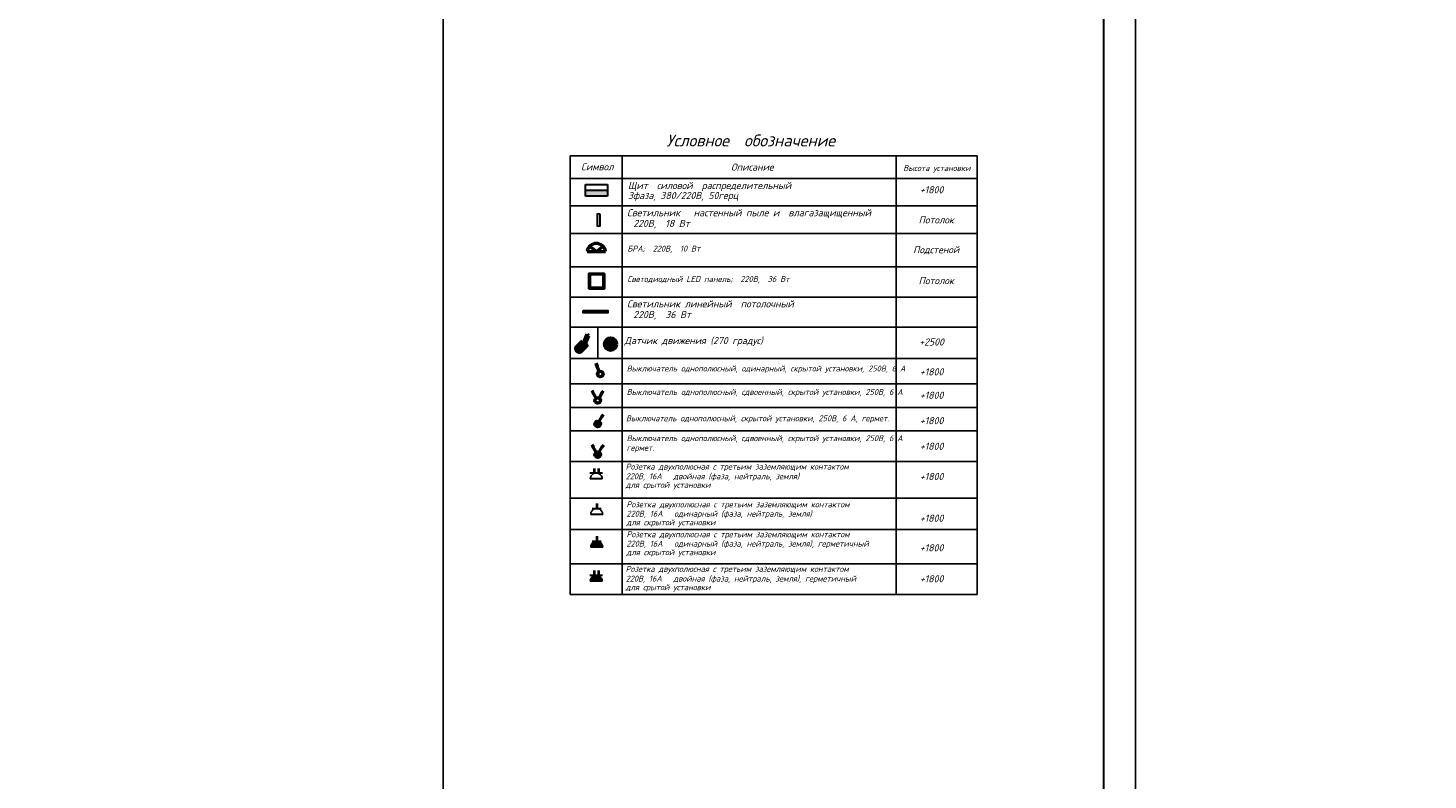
# Model space of a CAD drawing. Header units: millimetres. Extents: x 1114507 to 93926427, y 174473 to 817039.
# Tile 235 of 256: x 1635201 to 1657153, y 761894 to 773683. Entities that reach past the tile are written whole.
import ezdxf
from ezdxf.enums import TextEntityAlignment as Align

# ---------------------------------------------------------------- set-up
doc = ezdxf.new("R2010")
doc.units = ezdxf.units.MM
doc.layers.add('NOTE', color=3, linetype='Continuous')
doc.layers.add('ЭО', color=20, linetype='Continuous')
doc.layers.add('Размер 1', color=251, linetype='Continuous', lineweight=20)
doc.layers.add('Разметка', color=255, linetype='Continuous', lineweight=30)
doc.styles.add('ISOCPEUR 1', font='isocpeur.TTF')
doc.styles.add('ГОСТ 300', font='isocpeui.ttf', dxfattribs={"height": 300})

# ---------------------------------------------------------------- blocks, each defined once
blk = doc.blocks.new('438')
at = {"lineweight": 30}
blk.add_line((395461, 230081), (395902, 230081), dxfattribs=at)
at = {"lineweight": 40}
for p, q in [((395606, 230240, 0), (395606, 230067, 0)), ((395758, 230240, 0), (395758, 230067, 0))]:
    blk.add_line(p, q, dxfattribs=at)
at = {"layer": 'Размер 1', "lineweight": 30, "ltscale": 5}
blk.add_line((395890, 229873), (395474, 229873), dxfattribs=at)
at = {"layer": 'ЭО', "color": 0, "ltscale": 10, "extrusion": (0, 0, -1)}
blk.add_ellipse((395682, 229873), major_axis=(-208, 0), ratio=1, start_param=-0.000322, end_param=3.144886, dxfattribs=at)
blk = doc.blocks.new('2546')
at = {"lineweight": 40}
blk.add_line((395682, 228387), (395682, 228215), dxfattribs=at)
at = {"layer": 'Размер 1', "lineweight": 30, "ltscale": 5}
blk.add_line((395890, 228006), (395474, 228006), dxfattribs=at)
at = {"layer": 'ЭО', "color": 0, "ltscale": 10, "extrusion": (0, 0, -1)}
blk.add_ellipse((395682, 228007), major_axis=(-208, 0), ratio=1, start_param=-0.000322, end_param=3.144886, dxfattribs=at)
blk = doc.blocks.new('uslov')
at = {"lineweight": 50, "ltscale": 60}
h = blk.add_hatch(color=18, dxfattribs=at)
h.set_gradient(color2=(0, 0, 0), one_color=1)
h.paths.add_polyline_path([(932453, 714341), (932453, 714246), (932812, 714246), (932812, 714341)])
at = {"lineweight": 53}
h = blk.add_hatch(color=251, dxfattribs=at)
h.dxf.hatch_style = 1
h.set_gradient(color1=(91, 91, 91), color2=(89, 89, 89), one_color=1, tint=0.35)
h.paths.add_polyline_path([(932427, 711872), (932451, 711848), (932504, 711981), (932480, 712005)])
h = blk.add_hatch(color=7, dxfattribs=at)
h.dxf.hatch_style = 1
h.set_gradient(color1=(255, 255, 255), color2=(0, 0, 0), one_color=1)
h.paths.add_polyline_path([(932958, 711846, 1), (932764, 711846, 1)])
h.paths.add_polyline_path([(932815, 711846, -1), (932907, 711846, -1)], flags=16)
h.paths.add_polyline_path([(932848, 711782, -1), (932838, 711782, -1)], flags=16)
h.paths.add_polyline_path([(932891, 711782, -1), (932881, 711782, -1)], flags=16)
h = blk.add_hatch(color=5, dxfattribs=at)
h.dxf.hatch_style = 1
h.set_gradient(color1=(0, 0, 255), color2=(255, 255, 0), tint=1)
h.paths.add_polyline_path([(932375, 711718), (932302, 711792, 0.643493)])
h = blk.add_hatch(color=250, dxfattribs=at)
h.dxf.hatch_style = 1
h.set_gradient(color1=(51, 51, 51), color2=(0, 0, 0), one_color=1)
h.paths.add_polyline_path([(932375, 711718), (932478, 711821), (932404, 711895), (932302, 711792)])
h = blk.add_hatch(color=2, dxfattribs=at)
h.dxf.hatch_style = 1
h.set_gradient(color1=(255, 255, 0), color2=(179, 179, 0), one_color=1, tint=0.35)
h.paths.add_polyline_path([(932815, 711846, 1), (932907, 711846, 1)])
h = blk.add_hatch(color=1, dxfattribs=at)
h.dxf.hatch_style = 1
h.set_gradient(color1=(255, 0, 0), color2=(255, 128, 128), one_color=1, tint=0.75)
h.paths.add_polyline_path([(932848, 711782, 1), (932838, 711782, 1)])
h = blk.add_hatch(color=5, dxfattribs=at)
h.dxf.hatch_style = 1
h.set_gradient(color1=(0, 0, 255), color2=(20, 20, 255), one_color=1, tint=0.54)
h.paths.add_polyline_path([(932881, 711782, 1), (932891, 711782, 1)])
h = blk.add_hatch(color=18, dxfattribs=at)
h.set_gradient(color2=(0, 0, 0), one_color=1)
edge = h.paths.add_edge_path()
edge.add_ellipse((932652, 710051), major_axis=(-22, 38.2), ratio=1, start_angle=0, end_angle=360)
at = {"lineweight": 60}
h = blk.add_hatch(color=18, dxfattribs=at)
h.set_gradient(color2=(0, 0, 0), one_color=1)
edge = h.paths.add_edge_path()
edge.add_ellipse((932630, 707997), major_axis=(-97.3, 0.1), ratio=1, start_angle=179.9606, end_angle=269.9791)
edge.add_line((932630, 708094), (932630, 708094))
edge.add_ellipse((932630, 707997), major_axis=(-97.3, 0.1), ratio=1, start_angle=270.1493, end_angle=360.1678)
edge.add_line((932533, 707997), (932727, 707997))
at = {"layer": 'Разметка', "lineweight": 60, "ltscale": 20}
h = blk.add_hatch(color=18, dxfattribs=at)
h.set_gradient(color2=(0, 0, 0), one_color=1)
edge = h.paths.add_edge_path()
edge.add_ellipse((932652, 710549), major_axis=(-22, 38.2), ratio=1, start_angle=0, end_angle=360)
h = blk.add_hatch(color=18, dxfattribs=at)
h.set_gradient(color2=(0, 0, 0), one_color=1)
edge = h.paths.add_edge_path()
edge.add_ellipse((932637, 708550), major_axis=(0, 97.3), ratio=1, start_angle=-90.1038, end_angle=-0.0548)
edge.add_line((932637, 708647), (932637, 708647))
edge.add_ellipse((932637, 708550), major_axis=(0, 97.3), ratio=1, start_angle=0.0544, end_angle=90.1034)
edge.add_line((932540, 708550), (932734, 708550))
at = {"color": 1, "lineweight": 50}
for p, q in [((932482, 713349), (932780, 713349)), ((932631, 713349), (932527, 713431)), ((932631, 713349), (932735, 713431))]:
    blk.add_line(p, q, dxfattribs=at)
at = {"color": 0, "lineweight": 53}
for p, q in [((932480, 712005, 0), (932427, 711872, 0)), ((932504, 711981, 0), (932451, 711848, 0))]:
    blk.add_line(p, q, dxfattribs=at)
at = {"lineweight": 53}
blk.add_line((932480, 712005, 0), (932504, 711981, 0), dxfattribs=at)
at = {"lineweight": 25}
blk.add_line((932655, 712123), (932655, 711610), dxfattribs=at)
at = {"color": 0, "lineweight": 30, "ltscale": 60}
for p, q in [((932562, 709178), (932711, 709178)), ((932562, 708647), (932711, 708647))]:
    blk.add_line(p, q, dxfattribs=at)
at = {"lineweight": 30, "elevation": 0}
for points in [[(932685, 713959), (932685, 713758), (932652, 713758), (932652, 713959), (932685, 713959)], [(932418, 712389), (932820, 712389), (932820, 712356), (932418, 712356), (932418, 712389)]]:
    blk.add_lwpolyline(points, dxfattribs=at)
at = {"color": 5, "lineweight": 35, "ltscale": 20}
blk.add_lwpolyline([(932761, 712993), (932510, 712993), (932510, 712743), (932761, 712743), (932761, 712993)], dxfattribs=at)
blk.add_lwpolyline([(932741, 712973), (932530, 712973), (932530, 712763), (932741, 712763)], close=True, dxfattribs=at)
at = {"color": 1, "lineweight": 53, "elevation": 0}
blk.add_lwpolyline([(932404, 711895), (932478, 711821), (932375, 711718), (932302, 711792)], close=True, dxfattribs=at)
at = {"lineweight": 53}
for centre, radius in [((932861, 711846, 0), 96.8), ((932861, 711846, 0), 45.7), ((932843, 711782, 0), 4.94), ((932886, 711782, 0), 4.94)]:
    blk.add_circle(centre, radius, dxfattribs=at)
at = {"color": 1, "lineweight": 50}
blk.add_arc((932631, 713329), 150, 7.7639, 172.2361, dxfattribs=at)
at = {"color": 1, "lineweight": 53}
blk.add_arc((932355, 711772, 0), 57.4, 159.3958, 290.4398, dxfattribs=at)
at = {"layer": 'NOTE', "color": 0, "linetype": 'Continuous', "ltscale": 500}
for p, q in [((932208, 712609), (932208, 714900)), ((932208, 714900), (938812, 714900)), ((932208, 714534), (938812, 714534)), ((932208, 714534), (938812, 714534)), ((932208, 714041), (932208, 714407)), ((932208, 714089), (938812, 714089)), ((932208, 713643), (938812, 713643)), ((932208, 713102), (938812, 713102)), ((932208, 707781), (932208, 712609)), ((932208, 712609), (938812, 712609)), ((932208, 712609), (938812, 712609)), ((932208, 712123), (938812, 712123)), ((932208, 711610), (938812, 711610)), ((932208, 711201), (938812, 711201)), ((932208, 710819), (938812, 710819)), ((932208, 710437), (938812, 710437)), ((932208, 709940), (938812, 709940)), ((932208, 709344), (938812, 709344)), ((932208, 708835), (938812, 708835)), ((932208, 708279), (938812, 708279)), ((932208, 707781), (938812, 707781))]:
    blk.add_line(p, q, dxfattribs=at)
at = {"layer": 'NOTE', "color": 0}
for p, q in [((933051, 714900), (933051, 712609)), ((937499, 714900), (937499, 712609)), ((937499, 714900), (937499, 712609)), ((933051, 714407), (933051, 714041)), ((937499, 714407), (937499, 714041)), ((937499, 714166), (937499, 714041)), ((933051, 712609), (933051, 707781)), ((937499, 712609), (937499, 710605)), ((937499, 712227), (937499, 707781))]:
    blk.add_line(p, q, dxfattribs=at)
blk.add_lwpolyline([(938812, 714900), (938812, 707781)], dxfattribs=at)
at = {"layer": 'Размер 1', "color": 18, "lineweight": 30, "ltscale": 5, "true_color": 0x000000}
for p, q in [((932453, 714246), (932453, 714436)), ((932453, 714436), (932812, 714436)), ((932812, 714436), (932812, 714246)), ((932812, 714341), (932453, 714341)), ((932812, 714246), (932453, 714246))]:
    blk.add_line(p, q, dxfattribs=at)
at = {"layer": 'Размер 1', "color": 0, "lineweight": 50, "ltscale": 5}
for p, q in [((932662, 711521), (932609, 711500)), ((932679, 711402), (932635, 711510)), ((932592, 711082), (932551, 711059)), ((932630, 710969), (932571, 711071)), ((932674, 710969), (932732, 711071)), ((932712, 711082), (932752, 711059)), ((932674, 710587), (932732, 710689)), ((932712, 710700), (932752, 710677)), ((932592, 710203), (932551, 710179)), ((932630, 710089), (932571, 710191)), ((932674, 710089), (932732, 710191)), ((932712, 710203), (932752, 710179))]:
    blk.add_line(p, q, dxfattribs=at)
blk.add_circle((932695, 711361), 44.1, dxfattribs=at)
for centre in [(932652, 710931), (932652, 710549), (932652, 710051)]:
    blk.add_ellipse(centre, major_axis=(-22, 38.2), ratio=1, start_param=1.570006, end_param=7.853191, dxfattribs=at)
at = {"lineweight": 25, "xscale": 0.4674127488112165, "yscale": 0.4674127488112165, "zscale": 0.4674127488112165}
for p in [(747683, 602212), (747683, 600551)]:
    blk.add_blockref('438', p, dxfattribs=at)
at = {"lineweight": 30, "xscale": 0.4674127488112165, "yscale": 0.4674127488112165, "zscale": 0.4674127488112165}
for p in [(747690, 602508), (747690, 601977)]:
    blk.add_blockref('2546', p, dxfattribs=at)
at = {"layer": 'NOTE', "color": 0, "style": 'ГОСТ 300'}
for s, height, p in [('\\M+3ACB5\\M+3ACE3\\M+3ACDD\\M+3ACE0\\M+3ACD3\\M+3ACDF\\M+3ACE0\\M+3ACD6  \\M+3ACE0\\M+3ACD2\\M+3ACE0\\M+3ACD9\\M+3ACDF\\M+3ACD1\\M+3ACE9\\M+3ACD6\\M+3ACDF\\M+3ACDA\\M+3ACD6', 192.486, (933769, 715055, 0)), ('\\M+3ACB3\\M+3ACDA\\M+3ACDE\\M+3ACD3\\M+3ACE0\\M+3ACDD ', 115.49, (932384, 714667, 0)), ('\\M+3ACBB\\M+3ACDA\\M+3ACE4  \\M+3ACE3\\M+3ACDA\\M+3ACDD\\M+3ACE0\\M+3ACD3\\M+3ACE0\\M+3ACDB  \\M+3ACE2\\M+3ACD1\\M+3ACE3\\M+3ACE1\\M+3ACE2\\M+3ACD6\\M+3ACD5\\M+3ACD6\\M+3ACDD\\M+3ACDA\\M+3ACE4\\M+3ACD6\\M+3ACDD\\M+3ACEE\\M+3ACDF\\M+3ACED\\M+3ACDB', 115.491, (933143, 714362, 0)), ('\\M+3ACB3\\M+3ACD3\\M+3ACD6\\M+3ACE4\\M+3ACDA\\M+3ACDD\\M+3ACEE\\M+3ACDF\\M+3ACDA\\M+3ACDC   \\M+3ACDF\\M+3ACD1\\M+3ACE3\\M+3ACE4\\M+3ACD6\\M+3ACDF\\M+3ACDF\\M+3ACED\\M+3ACDB \\M+3ACE1\\M+3ACED\\M+3ACDD\\M+3ACD6 \\M+3ACDA  \\M+3ACD3\\M+3ACDD\\M+3ACD1\\M+3ACD4\\M+3ACD1\\M+3ACD9\\M+3ACD1\\M+3ACEB\\M+3ACDA\\M+3ACEB\\M+3ACD6\\M+3ACDF\\M+3ACDF\\M+3ACED\\M+3ACDB  ', 115.491, (933130, 713921)), ('\\M+3ACB3\\M+3ACD3\\M+3ACD6\\M+3ACE4\\M+3ACDA\\M+3ACDD\\M+3ACEE\\M+3ACDF\\M+3ACDA\\M+3ACDC \\M+3ACDD\\M+3ACDA\\M+3ACDF\\M+3ACD6\\M+3ACDB\\M+3ACDF\\M+3ACED\\M+3ACDB  \\M+3ACE1\\M+3ACE0\\M+3ACE4\\M+3ACE0\\M+3ACDD\\M+3ACE0\\M+3ACE9\\M+3ACDF\\M+3ACED\\M+3ACDB  ', 115.491, (933130, 712441)), ('\\M+3ACA5\\M+3ACD1\\M+3ACE4\\M+3ACE9\\M+3ACDA\\M+3ACDC \\M+3ACD5\\M+3ACD3\\M+3ACDA\\M+3ACD8\\M+3ACD6\\M+3ACDF\\M+3ACDA\\M+3ACF1 (270 \\M+3ACD4\\M+3ACE2\\M+3ACD1\\M+3ACD5\\M+3ACE5\\M+3ACE3)', 115.491, (933089, 711845, 0)), ('\\M+3ACA3\\M+3ACED\\M+3ACDC\\M+3ACDD\\M+3ACF0\\M+3ACE9\\M+3ACD1\\M+3ACE4\\M+3ACD6\\M+3ACDD\\M+3ACEE \\M+3ACE0\\M+3ACD5\\M+3ACDF\\M+3ACE0\\M+3ACE1\\M+3ACE0\\M+3ACDD\\M+3ACF0\\M+3ACE3\\M+3ACDF\\M+3ACED\\M+3ACDB, \\M+3ACE0\\M+3ACD5\\M+3ACDA\\M+3ACDF\\M+3ACD1\\M+3ACE2\\M+3ACDF\\M+3ACED\\M+3ACDB, \\M+3ACE3\\M+3ACDC\\M+3ACE2\\M+3ACED\\M+3ACE4\\M+3ACE0\\M+3ACDB \\M+3ACE5\\M+3ACE3\\M+3ACE4\\M+3ACD1\\M+3ACDF\\M+3ACE0\\M+3ACD3\\M+3ACDC\\M+3ACDA, 250\\M+3ACA3, 6 \\M+3ACA1', 96.243, (933123, 711402, 0)), ('\\M+3ACA3\\M+3ACED\\M+3ACDC\\M+3ACDD\\M+3ACF0\\M+3ACE9\\M+3ACD1\\M+3ACE4\\M+3ACD6\\M+3ACDD\\M+3ACEE \\M+3ACE0\\M+3ACD5\\M+3ACDF\\M+3ACE0\\M+3ACE1\\M+3ACE0\\M+3ACDD\\M+3ACF0\\M+3ACE3\\M+3ACDF\\M+3ACED\\M+3ACDB, \\M+3ACE3\\M+3ACD5\\M+3ACD3\\M+3ACE0\\M+3ACD6\\M+3ACDF\\M+3ACDF\\M+3ACED\\M+3ACDB, \\M+3ACE3\\M+3ACDC\\M+3ACE2\\M+3ACED\\M+3ACE4\\M+3ACE0\\M+3ACDB \\M+3ACE5\\M+3ACE3\\M+3ACE4\\M+3ACD1\\M+3ACDF\\M+3ACE0\\M+3ACD3\\M+3ACDC\\M+3ACDA, 250\\M+3ACA3, 6 \\M+3ACA1', 96.243, (933123, 711020, 0)), ('\\M+3ACA3\\M+3ACED\\M+3ACDC\\M+3ACDD\\M+3ACF0\\M+3ACE9\\M+3ACD1\\M+3ACE4\\M+3ACD6\\M+3ACDD\\M+3ACEE \\M+3ACE0\\M+3ACD5\\M+3ACDF\\M+3ACE0\\M+3ACE1\\M+3ACE0\\M+3ACDD\\M+3ACF0\\M+3ACE3\\M+3ACDF\\M+3ACED\\M+3ACDB, \\M+3ACE3\\M+3ACDC\\M+3ACE2\\M+3ACED\\M+3ACE4\\M+3ACE0\\M+3ACDB \\M+3ACE5\\M+3ACE3\\M+3ACE4\\M+3ACD1\\M+3ACDF\\M+3ACE0\\M+3ACD3\\M+3ACDC\\M+3ACDA, 250\\M+3ACA3, 6 \\M+3ACA1, \\M+3ACD4\\M+3ACD6\\M+3ACE2\\M+3ACDE\\M+3ACD6\\M+3ACE4.', 96.243, (933112, 710593, 0)), ('\\M+3ACA3\\M+3ACED\\M+3ACDC\\M+3ACDD\\M+3ACF0\\M+3ACE9\\M+3ACD1\\M+3ACE4\\M+3ACD6\\M+3ACDD\\M+3ACEE \\M+3ACE0\\M+3ACD5\\M+3ACDF\\M+3ACE0\\M+3ACE1\\M+3ACE0\\M+3ACDD\\M+3ACF0\\M+3ACE3\\M+3ACDF\\M+3ACED\\M+3ACDB, \\M+3ACE3\\M+3ACD5\\M+3ACD3\\M+3ACE0\\M+3ACD6\\M+3ACDF\\M+3ACDF\\M+3ACED\\M+3ACDB, \\M+3ACE3\\M+3ACDC\\M+3ACE2\\M+3ACED\\M+3ACE4\\M+3ACE0\\M+3ACDB \\M+3ACE5\\M+3ACE3\\M+3ACE4\\M+3ACD1\\M+3ACDF\\M+3ACE0\\M+3ACD3\\M+3ACDC\\M+3ACDA, 250\\M+3ACA3, 6 \\M+3ACA1', 96.243, (933123, 710271, 0)), ('\\M+3ACD4\\M+3ACD6\\M+3ACE2\\M+3ACDE\\M+3ACD6\\M+3ACE4.', 96.24, (933123, 710115, 0)), ('\\M+3ACB2\\M+3ACE0\\M+3ACD9\\M+3ACD6\\M+3ACE4\\M+3ACDC\\M+3ACD1 \\M+3ACD5\\M+3ACD3\\M+3ACE5\\M+3ACE7\\M+3ACE1\\M+3ACE0\\M+3ACDD\\M+3ACF0\\M+3ACE3\\M+3ACDF\\M+3ACD1\\M+3ACF1 \\M+3ACE3 \\M+3ACE4\\M+3ACE2\\M+3ACD6\\M+3ACE4\\M+3ACEE\\M+3ACDA\\M+3ACDE \\M+3ACD9\\M+3ACD1\\M+3ACD9\\M+3ACD6\\M+3ACDE\\M+3ACDD\\M+3ACF1\\M+3ACF0\\M+3ACEB\\M+3ACDA\\M+3ACDE \\M+3ACDC\\M+3ACE0\\M+3ACDF\\M+3ACE4\\M+3ACD1\\M+3ACDC\\M+3ACE4\\M+3ACE0\\M+3ACDE', 96.243, (933107, 709809)), ('\\M+3ACB2\\M+3ACE0\\M+3ACD9\\M+3ACD6\\M+3ACE4\\M+3ACDC\\M+3ACD1 \\M+3ACD5\\M+3ACD3\\M+3ACE5\\M+3ACE7\\M+3ACE1\\M+3ACE0\\M+3ACDD\\M+3ACF0\\M+3ACE3\\M+3ACDF\\M+3ACD1\\M+3ACF1 \\M+3ACE3 \\M+3ACE4\\M+3ACE2\\M+3ACD6\\M+3ACE4\\M+3ACEE\\M+3ACDA\\M+3ACDE \\M+3ACD9\\M+3ACD1\\M+3ACD9\\M+3ACD6\\M+3ACDE\\M+3ACDD\\M+3ACF1\\M+3ACF0\\M+3ACEB\\M+3ACDA\\M+3ACDE \\M+3ACDC\\M+3ACE0\\M+3ACDF\\M+3ACE4\\M+3ACD1\\M+3ACDC\\M+3ACE4\\M+3ACE0\\M+3ACDE', 96.243, (933120, 709196)), ('\\M+3ACB2\\M+3ACE0\\M+3ACD9\\M+3ACD6\\M+3ACE4\\M+3ACDC\\M+3ACD1 \\M+3ACD5\\M+3ACD3\\M+3ACE5\\M+3ACE7\\M+3ACE1\\M+3ACE0\\M+3ACDD\\M+3ACF0\\M+3ACE3\\M+3ACDF\\M+3ACD1\\M+3ACF1 \\M+3ACE3 \\M+3ACE4\\M+3ACE2\\M+3ACD6\\M+3ACE4\\M+3ACEE\\M+3ACDA\\M+3ACDE \\M+3ACD9\\M+3ACD1\\M+3ACD9\\M+3ACD6\\M+3ACDE\\M+3ACDD\\M+3ACF1\\M+3ACF0\\M+3ACEB\\M+3ACDA\\M+3ACDE \\M+3ACDC\\M+3ACE0\\M+3ACDF\\M+3ACE4\\M+3ACD1\\M+3ACDC\\M+3ACE4\\M+3ACE0\\M+3ACDE', 96.243, (933120, 708710)), ('\\M+3ACB2\\M+3ACE0\\M+3ACD9\\M+3ACD6\\M+3ACE4\\M+3ACDC\\M+3ACD1 \\M+3ACD5\\M+3ACD3\\M+3ACE5\\M+3ACE7\\M+3ACE1\\M+3ACE0\\M+3ACDD\\M+3ACF0\\M+3ACE3\\M+3ACDF\\M+3ACD1\\M+3ACF1 \\M+3ACE3 \\M+3ACE4\\M+3ACE2\\M+3ACD6\\M+3ACE4\\M+3ACEE\\M+3ACDA\\M+3ACDE \\M+3ACD9\\M+3ACD1\\M+3ACD9\\M+3ACD6\\M+3ACDE\\M+3ACDD\\M+3ACF1\\M+3ACF0\\M+3ACEB\\M+3ACDA\\M+3ACDE \\M+3ACDC\\M+3ACE0\\M+3ACDF\\M+3ACE4\\M+3ACD1\\M+3ACDC\\M+3ACE4\\M+3ACE0\\M+3ACDE', 96.243, (933107, 708148))]:
    blk.add_text(s, height=height, dxfattribs=at).set_placement(p)
for s, height, p in [('\\M+3ACB0\\M+3ACE1\\M+3ACDA\\M+3ACE3\\M+3ACD1\\M+3ACDF\\M+3ACDA\\M+3ACD6', 115.49, (935164, 714720)), ('\\M+3ACA3\\M+3ACED\\M+3ACE3\\M+3ACE0\\M+3ACE4\\M+3ACD1 \\M+3ACE5\\M+3ACE3\\M+3ACE4\\M+3ACD1\\M+3ACDF\\M+3ACE0\\M+3ACD3\\M+3ACDC\\M+3ACDA', 96.243, (938159, 714690)), ('+1800', 115.5, (938074, 714352)), ('\\M+3ACB1\\M+3ACE0\\M+3ACE4\\M+3ACE0\\M+3ACDD\\M+3ACE0\\M+3ACDC', 115.49, (938149, 713863)), ('\\M+3ACB1\\M+3ACE0\\M+3ACD5\\M+3ACE3\\M+3ACE4\\M+3ACD6\\M+3ACDF\\M+3ACE0\\M+3ACDB', 115.49, (938149, 713370)), ('\\M+3ACB1\\M+3ACE0\\M+3ACE4\\M+3ACE0\\M+3ACDD\\M+3ACE0\\M+3ACDC', 115.49, (938149, 712876)), ('+2500', 115.5, (938074, 711880)), ('+1800', 115.5, (938074, 711396)), ('+1800', 115.5, (938074, 711015)), ('+1800', 115.5, (938074, 710603)), ('+1800', 115.5, (938074, 710187)), ('+1800', 115.5, (938074, 709696)), ('+1800', 115.5, (938074, 709019)), ('+1800', 115.5, (938074, 708540)), ('+1800', 115.5, (938074, 708037))]:
    blk.add_text(s, height=height, dxfattribs=at).set_placement(p, align=Align.MIDDLE)
for s, height, p in [('3\\M+3ACE6\\M+3ACD1\\M+3ACD9\\M+3ACD1, 380/220B, 50\\M+3ACD4\\M+3ACD6\\M+3ACE2\\M+3ACE8', 115.49, (933143, 714258)), (' 220B,  18 \\M+3ACA3\\M+3ACE4', 115.49, (933156, 713805, 0)), ('\\M+3ACA2\\M+3ACB2\\M+3ACA1;  220B,  10 \\M+3ACA3\\M+3ACE4', 96.24, (933135, 713396, 0)), ('\\M+3ACB3\\M+3ACD3\\M+3ACD6\\M+3ACE4\\M+3ACE0\\M+3ACD5\\M+3ACDA\\M+3ACE0\\M+3ACD5\\M+3ACDF\\M+3ACED\\M+3ACDB LED \\M+3ACE1\\M+3ACD1\\M+3ACDF\\M+3ACD6\\M+3ACDD\\M+3ACEE;  220B,  36 \\M+3ACA3\\M+3ACE4', 96.243, (933135, 712902, 0)), (' 220B,  36 \\M+3ACA3\\M+3ACE4', 115.49, (933156, 712325, 0)), ('220\\M+3ACA3, 16\\M+3ACA1   \\M+3ACD5\\M+3ACD3\\M+3ACE0\\M+3ACDB\\M+3ACDF\\M+3ACD1\\M+3ACF1 (\\M+3ACE6\\M+3ACD1\\M+3ACD9\\M+3ACD1, \\M+3ACDF\\M+3ACD6\\M+3ACDB\\M+3ACE4\\M+3ACE2\\M+3ACD1\\M+3ACDD\\M+3ACEE, \\M+3ACD9\\M+3ACD6\\M+3ACDE\\M+3ACDD\\M+3ACF1) ', 96.243, (933107, 709700, 0)), ('\\M+3ACD5\\M+3ACDD\\M+3ACF1 \\M+3ACE3\\M+3ACE2\\M+3ACED\\M+3ACE4\\M+3ACE0\\M+3ACDB \\M+3ACE5\\M+3ACE3\\M+3ACE4\\M+3ACD1\\M+3ACDF\\M+3ACE0\\M+3ACD3\\M+3ACDC\\M+3ACDA', 96.243, (933107, 709560, 0)), ('\\M+3ACD5\\M+3ACDD\\M+3ACF1 \\M+3ACE3\\M+3ACDC\\M+3ACE2\\M+3ACED\\M+3ACE4\\M+3ACE0\\M+3ACDB \\M+3ACE5\\M+3ACE3\\M+3ACE4\\M+3ACD1\\M+3ACDF\\M+3ACE0\\M+3ACD3\\M+3ACDC\\M+3ACDA', 96.243, (933120, 708953, 0)), ('220\\M+3ACA3, 16\\M+3ACA1   \\M+3ACE0\\M+3ACD5\\M+3ACDA\\M+3ACDF\\M+3ACD1\\M+3ACE2\\M+3ACDF\\M+3ACED\\M+3ACDB (\\M+3ACE6\\M+3ACD1\\M+3ACD9\\M+3ACD1, \\M+3ACDF\\M+3ACD6\\M+3ACDB\\M+3ACE4\\M+3ACE2\\M+3ACD1\\M+3ACDD\\M+3ACEE, \\M+3ACD9\\M+3ACD6\\M+3ACDE\\M+3ACDD\\M+3ACF1) ', 96.243, (933120, 709093, 0)), ('\\M+3ACD5\\M+3ACDD\\M+3ACF1 \\M+3ACE3\\M+3ACDC\\M+3ACE2\\M+3ACED\\M+3ACE4\\M+3ACE0\\M+3ACDB \\M+3ACE5\\M+3ACE3\\M+3ACE4\\M+3ACD1\\M+3ACDF\\M+3ACE0\\M+3ACD3\\M+3ACDC\\M+3ACDA', 96.243, (933120, 708467, 0)), ('220\\M+3ACA3, 16\\M+3ACA1   \\M+3ACE0\\M+3ACD5\\M+3ACDA\\M+3ACDF\\M+3ACD1\\M+3ACE2\\M+3ACDF\\M+3ACED\\M+3ACDB (\\M+3ACE6\\M+3ACD1\\M+3ACD9\\M+3ACD1, \\M+3ACDF\\M+3ACD6\\M+3ACDB\\M+3ACE4\\M+3ACE2\\M+3ACD1\\M+3ACDD\\M+3ACEE, \\M+3ACD9\\M+3ACD6\\M+3ACDE\\M+3ACDD\\M+3ACF1), \\M+3ACD4\\M+3ACD6\\M+3ACE2\\M+3ACDE\\M+3ACD6\\M+3ACE4\\M+3ACDA\\M+3ACE9\\M+3ACDF\\M+3ACED\\M+3ACDB ', 96.243, (933120, 708607, 0)), ('220\\M+3ACA3, 16\\M+3ACA1   \\M+3ACD5\\M+3ACD3\\M+3ACE0\\M+3ACDB\\M+3ACDF\\M+3ACD1\\M+3ACF1 (\\M+3ACE6\\M+3ACD1\\M+3ACD9\\M+3ACD1, \\M+3ACDF\\M+3ACD6\\M+3ACDB\\M+3ACE4\\M+3ACE2\\M+3ACD1\\M+3ACDD\\M+3ACEE, \\M+3ACD9\\M+3ACD6\\M+3ACDE\\M+3ACDD\\M+3ACF1), \\M+3ACD4\\M+3ACD6\\M+3ACE2\\M+3ACDE\\M+3ACD6\\M+3ACE4\\M+3ACDA\\M+3ACE9\\M+3ACDF\\M+3ACED\\M+3ACDB ', 96.243, (933107, 708039, 0)), ('\\M+3ACD5\\M+3ACDD\\M+3ACF1 \\M+3ACE3\\M+3ACE2\\M+3ACED\\M+3ACE4\\M+3ACE0\\M+3ACDB \\M+3ACE5\\M+3ACE3\\M+3ACE4\\M+3ACD1\\M+3ACDF\\M+3ACE0\\M+3ACD3\\M+3ACDC\\M+3ACDA', 96.243, (933107, 707899, 0))]:
    blk.add_text(s, height=height, dxfattribs=at).set_placement(p, align=Align.MIDDLE_LEFT)

msp = doc.modelspace()

# ---------------------------------------------------------------- linework, layer by layer
at = {"color": 5, "elevation": 0}
msp.add_lwpolyline([(1599708.1, 785471.7), (1652566.1, 785471.7), (1652566.1, 755771.7), (1599708.1, 755771.7)], close=True, dxfattribs=at)
at = {"color": 5, "lineweight": 30, "elevation": 0}
msp.add_lwpolyline([(1601708.1, 784971.7), (1652066.1, 784971.7), (1652066.1, 756271.7), (1601708.1, 756271.7)], close=True, dxfattribs=at)
at = {"layer": 'Defpoints', "color": 3, "linetype": 'ByBlock', "elevation": 0}
msp.add_lwpolyline([(1599708.1, 785471.7), (1641708.1, 785471.7), (1641708.1, 755771.7), (1599708.1, 755771.7)], close=True, dxfattribs=at)

# ---------------------------------------------------------------- block references
at = {"color": 0, "lineweight": 30, "xscale": 0.9657656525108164, "yscale": 0.9657656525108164, "zscale": 0.9657656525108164}
msp.add_blockref('uslov', (743409.7, 81250.9), dxfattribs=at)

# ---------------------------------------------------------------- texts
at = {"linetype": 'ByBlock', "lineweight": 30, "ltscale": 10, "insert": (1197603, 784433.1, 0), "char_height": 250, "width": 18040, "attachment_point": 1, "style": 'ISOCPEUR 1'}
msp.add_mtext('     Рабочая документация по объекту: {\\C7;школы ^J}     Настоящий проект выполнен на основании чертежей марки АС, ВК и ОВ в соответствии с требованиями КМК и ПУЭ.\\P     Внешнее электроснабжение решается в отдельном проекте "Внутриплощадочных сетей"\\P     Проект энергоснабжения школы.\\P     Установленная мощность 33,6 кВт; Расчетная мощность 30,2 кВт  \\P     По надежности энергоснабжения школа относится к потребителям II категории.\\P\\pi1291.6675,t0,19518.5175;{\\LСиловое электрооборудование:\\P\\pi0,tz;}     В качестве вводно-распределительного и силового щита принят щит {\\C0;ПР11-3060-21УЗ (изготовить индв. по заказу) }. В качестве осветительного и силового щита принять щит ЩРВ-6 {\\C0;(изготовить индв. по заказу)} и щит комплектный ОЩВ.\\P\\pt0,19518.5175;     Электропотребителями здания  являются: освещение, штепсельные розетки, электропотребители технологического оборудования. Главный распределительный щит, силовые щиты и щиты освещения приняты сборными с модульными автоматическими выключателями с установкой на DIN-рейку по индивидуальному заказу. В распределительных щитах предусматривается устройство заземляющей шины. Фазораспределение злектронагрузок должно быть равномерным. Автоматические выключатели на розеточных группах имеют устройства  защитного отключения. \\P\\ptz;     Силовыми электроприемниками являются потребители сантехнического и технологического оборудования помещений. Магистральные и распределительные сети выполняются медным кабелем ВВГнг  в винипластовых  трубах в стенах срыто под штукатуркой. Ответвительные коробки установить скрыто на стене.\\P     1.  Розетки разместить на высоте 1800 мм от чистого пола в  помещениях   для  пребывания  детей  (А также см. уточнение по плану)  согласно пункта 12.34 КМК КМК КМК 2.04.17-19. ^J     2.  Выключатели во всех помещениях разместить на высоте 1800 мм.  Отступ от проёмов дверей - 200 мм, а также см. уточнение по плану.^J  Допускается установка выключателей под потолком с управлением при помощи шнура. ПУЭ п. 6.6.31.^J  Установка штепсельных розеток в ванных комнатах, душевых, мыльных помещениях бань, помещениях, содержащих нагреватели для саун (далее по тексту «саунах»), а также в стиральных помещениях прачечных не допускается ПУЭ п. 7.1.48.^JМинимальное расстояние от выключателей, штепсельных розеток и элементов электроустановок до газопроводов должно быть не менее 0,5 м ПУЭ п. 7.1.50.\\P{\\O      \\L\\oЭлектроосвещение}\\P     В соответствии КМК КМК 2.01.05-19. в проекте предусматривается общее рабочее, эвакуационное освещение на напряжение 220В.  Рабочее освещение предусматривается во всех помещениях комплекса, эвакуационное - в коридорах, в фойе, лестничных клетках, вестибюле. На выходах по пути эвакуации устанавливаются световые указатели "Выход" с аккумуляторными  батареями. Светильники аварийного освещения обозначаются значком "А" и выбираются из числа светильников рабочего освещения и питаются от щита ЩАО. Управление освещением выполняется включателями, устанавливаемыми по месту. Выбор светильников произведен в соответствии с назначением помещений, их конструктивными особенностями и характеристикой окружающей среды. В качестве источников света приняты светильники потолочные светодиодные LED панели и {\\C0;светодиодные линейные светильники} . Групповые сети освещения выполняются медным кабелем ВВГнг в винипластовой трубе.\\P\\pi1896.36,t0,28627.16;{\\LЗаземление}\\P\\pi0,tz;     Для защиты от поражения  электрическим током применяется система заземления TN-S  (используется 3я и 5я  жила  кабеля) и выполняется уравнивание потенциалов. Все металлические нетоковедущие части электрооборудования подлежат заземлению. В качестве заземляющих проводников используются нулевые провода сети и специальные заземляющие проводники, прокладываемые совместно с рабочими проводниками от электрощитов до электропотребителей. Сопротивление растеканию тока заземляющих устройств не должно превышать 4 Ом в любое время года. Внутренний контур заземления необходимо присоединить к наружному контуру заземления. Защита от заноса высокого потенциала и уравнивание потенциалов выполняется путем присоединения металлической арматуры фундаментов к горизонтальному  заземлителю. Все соединения выполнить сваркой.', dxfattribs=at)

doc.saveas('drawing.dxf')
